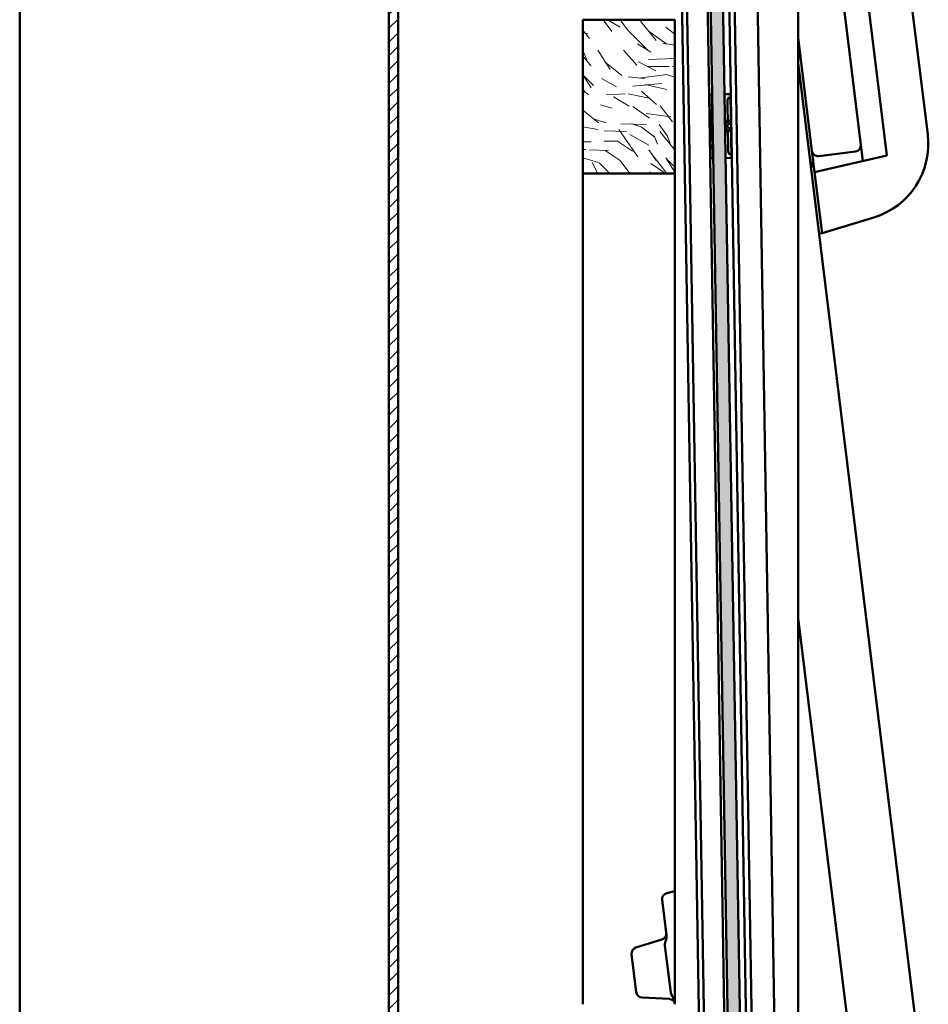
# Model space of a CAD drawing. Header units: millimetres. Extents: x 200 to 13555, y -185 to 8310.
# Tile 86 of 94: x 9039 to 9335, y 5075 to 5395. Entities that reach past the tile are written whole.
import ezdxf

# ---------------------------------------------------------------- set-up
doc = ezdxf.new("R2010")
doc.units = ezdxf.units.MM
doc.header["$LTSCALE"] = 10
doc.layers.add('Schraffur', color=7, linetype='Continuous', lineweight=18)
doc.layers.add('Sichtbare Kanten(DIN)', color=7, linetype='Continuous', lineweight=50)

msp = doc.modelspace()

# ---------------------------------------------------------------- hatches: boundary and pattern name
at = {"layer": 'Schraffur'}
h = msp.add_hatch(dxfattribs=at)
h.set_pattern_fill('ANSI31', color=256, scale=25.4, style=0)
h.set_pattern_definition([(45, (0, 0), (-2.245064, 2.245064), [])])
h.paths.add_polyline_path([(9162.18, 6791.74), (9159.18, 6791.74), (9159.18, 1404.74), (9162.18, 1404.74)])
h = msp.add_hatch(dxfattribs=at)
h.set_pattern_fill('WOOD', color=256, scale=38.232284, angle=120.0002, style=0, pattern_type=2)
h.set_pattern_definition([(115.236175, (-5.6287, -3.2498), (177.1654284, -383.3264295), [4.60378, -455.7747]), (131.310075, (-7.5916, 0.9146), (-109.5750044, 113.3241373), [5.84843, -189.09879]), (165.00018, (-11.452, 5.308), (-33.11008, -19.11625), [4.32549, -49.74326]), (166.847775, (-15.6304, 6.4271), (-764.2771679, 176.79718293), [8.38499, -830.11464]), (132.994775, (-23.7955, 8.335), (238.2662641, -259.7582191), [5.10084, -504.97965]), (120.00018, (-27.274, 12.066), (-52.22631, 13.99383), [9.55807, -28.67421]), (110.538175, (-32.053, 20.3434), (62.4722023, -184.666294), [4.65115, -227.90685]), (114.289175, (-14.5684, -8.411), (138.9338815, -317.1079226), [3.8423, -380.38752]), (120.00018, (-16.15, -4.91), (-52.22631, 13.99383), [5.73484, -32.49744]), (148.300975, (-19.0164, 0.0575), (-408.9399163, 249.51336584), [5.64492, -558.84894]), (172.125175, (-23.8192, 3.0237), (242.0151792, -36.8591237), [8.7183, -427.19607]), (159.289575, (-32.4553, 4.2182), (-280.24770404, 103.07919414), [5.43384, -537.94735]), (126.340375, (-37.538, 6.14), (-186.0400342, 245.7642394), [6.92417, -339.28399]), (108.111175, (-41.6411, 11.7173), (168.293733, -520.88969118), [7.42337, -734.91243]), (113.290175, (-24.8326, -14.3372), (-138.9352785, 317.10738334), [6.5443, -647.8881]), (123.366675, (-27.4201, -8.3261), (-338.97005934, 510.64426826), [6.51073, -644.5619]), (153.69028, (-31.001, -2.889), (71.342558, -47.103841), [6.89244, -130.9559]), (167.489775, (-37.1794, 0.1663), (-555.3717487, 120.821208), [6.22376, -616.15148]), (134.931575, (-43.2554, 1.5144), (-309.6095519, 306.8628788), [5.93526, -587.58814]), (120.00018, (-47.447, 5.716), (-52.22631, 13.99383), [4.58787, -33.64441]), (107.005175, (-49.7412, 9.6895), (-105.8237956, 336.22383805), [5.10084, -504.97965]), (120.00018, (-5.926, 10.264), (-52.22631, 13.99383), [0, -38.23228]), (343.152175, (-13.5688, 12.0321), (-750.28183758, 229.02837693), [8.38499, -830.11464]), (326.56518, (-38.654, -9.514), (52.226285, -13.993844), [3.41961, -82.07018]), (308.130175, (-35.8, -11.3985), (147.807238, -179.5445023), [5.40685, -264.93634]), (276.801175, (-32.4616, -15.6516), (29.3595854, -203.782908), [2.9117, -288.25689]), (146.56528, (-13.569, 12.032), (-52.22631, 13.993753), [4.27448, -81.21531]), (126.709975, (-17.136, 14.3873), (205.15614427, -278.8746325), [6.5443, -647.8881]), (109.875175, (-21.0479, 19.6337), (-225.64183528, 620.21975809), [10.87437, -1076.56376]), (109.695175, (-1.9866, -1.147), (-81.5868811, 217.7770643), [4.27448, -423.17403]), (135.524275, (-3.4272, 2.8775), (309.60804132, -306.8613446), [7.14236, -707.09462]), (162.879075, (-8.5236, 7.8815), (645.830954, -201.03570156), [7.30428, -723.12159]), (154.695375, (-15.5042, 10.0318), (-422.93337675, 197.2867778), [6.04506, -598.46141]), (129.462475, (-20.969, 12.6156), (-128.691264, 146.4341996), [6.97674, -225.58118]), (113.418175, (-25.4034, 18.002), (258.7554123, -601.10392845), [10.00634, -990.62906]), (111.870175, (-10.264, -5.926), (81.5878144, -217.7765745), [5.40685, -264.93634]), (131.310075, (-12.278, -0.908), (-109.5750044, 113.3241373), [5.84843, -189.09879]), (162.510575, (-16.139, 3.4847), (541.37770634, -173.0483246), [6.22376, -616.15148]), (165.00018, (-22.075, 5.355), (-33.11008, -19.11625), [7.02893, -47.03985]), (137.354175, (-28.8644, 7.1743), (380.95017496, -353.9650785), [6.40892, -634.48004]), (116.634175, (-33.5785, 11.5161), (272.754029, -548.87476667), [6.51073, -644.5619]), (102.897175, (-36.4972, 17.336), (-91.82995954, 388.4480969), [5.20016, -514.81682]), (111.254175, (-18.5416, -10.705), (-100.70436996, 250.8864785), [5.02865, -497.83786]), (134.931575, (-20.3645, -6.0185), (-309.6095519, 306.8628788), [5.93526, -587.58814]), (152.005575, (-24.5564, -1.8166), (194.9115112, -108.2016023), [7.21367, -353.46893]), (169.899275, (-30.926, 1.5694), (640.70814946, -115.69925033), [9.49671, -940.17391]), (135.945575, (-40.2755, 3.235), (109.5751244, -113.3241245), [5.5667, -272.76861]), (113.991175, (-44.2762, 7.1057), (-158.05177317, 350.2155638), [7.30428, -723.12159]), (96.801175, (-47.246, 13.779), (-29.3595854, 203.782908), [2.9117, -288.25689]), (110.538175, (-28.4747, -16.44), (62.4722023, -184.666294), [4.65115, -227.90685]), (130.008175, (-30.1064, -12.0844), (-276.4991683, 325.9784999), [6.59992, -653.39355]), (157.405575, (-34.3495, -7.0292), (-579.61371026, 239.26873404), [8.18205, -810.02357]), (149.054775, (-8.7935, 15.2306), (-266.253894, 155.3054733), [3.93624, -389.6902]), (130.784475, (-12.1694, 17.2547), (405.19128495, -472.41373068), [8.17314, -809.1404]), (112.875175, (-17.5083, 23.443), (100.7036961, -250.8867158), [9.24717, -298.99137])])
h.paths.add_polyline_path([(9279.36, 4460.83), (9283.36, 4460.9), (9265.98, 5509.75), (9261.98, 5509.69)])
h = msp.add_hatch(dxfattribs=at)
h.set_pattern_fill('WOOD', color=256, scale=38.232284, angle=135.0002, style=0, pattern_type=2)
h.set_pattern_definition([(130.23621, (-4.5958, -4.596), (270.3410419, -324.4109457), [4.60378, -455.7747]), (146.31011, (-7.5696, -1.0814), (-135.1718214, 81.10253), [5.84843, -189.09879]), (180.0002, (-12.436, 2.163), (-27.034216, -27.034415), [4.32549, -49.74326]), (181.84781, (-16.7613, 2.1627), (-783.99351642, -27.03700174), [8.38499, -830.11464]), (147.99481, (-25.142, 1.8923), (297.3780281, -189.2391434), [5.10084, -504.97965]), (135.0002, (-29.467, 4.596), (-54.06861, -0.0002), [9.55807, -28.67421]), (125.53821, (-36.226, 11.354), (108.138767, -162.2048807), [4.65115, -227.90685]), (129.28921, (-11.895, -11.895), (216.2735595, -270.3438653), [3.8423, -380.38752]), (135.0002, (-14.33, -8.92), (-54.06861, -0.0002), [5.73484, -32.49744]), (163.30101, (-18.3833, -4.8662), (-459.5845204, 135.1696841), [5.64492, -558.84894]), (187.12521, (-23.7902, -3.2442), (243.3085386, 27.0351071), [8.7183, -427.19607]), (174.28961, (-32.4412, -4.3256), (-297.37737023, 27.0332306), [5.43384, -537.94735]), (141.34041, (-37.848, -3.785), (-243.3094554, 189.239173), [6.92417, -339.28399]), (123.11121, (-43.2549, 0.5405), (297.37571694, -459.58300003), [7.42337, -734.91243]), (128.29021, (-20.2757, -20.2758), (-216.27476934, 270.34298276), [6.5443, -647.8881]), (138.36671, (-24.3308, -15.1393), (-459.5846448, 405.5122983), [6.51073, -644.5619]), (168.69031, (-29.197, -10.814), (81.103007, -27.033954), [6.89244, -130.9559]), (182.48981, (-35.9556, -9.4621), (-567.7187284, -27.0368081), [6.22376, -616.15148]), (149.93161, (-42.1735, -9.7325), (-378.4819519, 216.27369945), [5.93526, -587.58814]), (135.0002, (-47.31, -6.76), (-54.06861, -0.0002), [4.58787, -33.64441]), (122.00521, (-50.554, -3.5146), (-189.23925195, 297.377959), [5.10084, -504.97965]), (135.0002, (-8.38, 8.38), (-54.06861, -0.0002), [0, -38.23228]), (358.15221, (-16.2206, 8.1102), (-783.9935263, 27.0367155), [8.38499, -830.11464]), (341.56521, (-34.874, -19.194), (54.06859, 0.000174), [3.41961, -82.07018]), (323.13021, (-31.63, -20.276), (189.2404478, -135.1712277), [5.40685, -264.93634]), (291.80121, (-27.3046, -23.52), (81.1021953, -189.2403043), [2.9117, -288.25689]), (161.56531, (-16.22, 8.11), (-54.06859, -0.00027), [4.27448, -81.21531]), (141.71001, (-20.2758, 9.462), (270.34381666, -216.27372696), [6.5443, -647.8881]), (124.87521, (-25.4123, 13.517), (-378.47829274, 540.68564627), [10.87437, -1076.56376]), (124.69521, (-1.622, -1.622), (-135.1718432, 189.2401694), [4.27448, -423.17403]), (150.52431, (-4.0552, 1.8924), (378.48009573, -216.2726085), [7.14236, -707.09462]), (177.87911, (-10.273, 5.4068), (675.85668273, -27.03181158), [7.30428, -723.12159]), (169.69541, (-17.5723, 5.6771), (-459.5838965, 81.1008998), [6.04506, -598.46141]), (144.46251, (-23.52, 6.7585), (-162.2062413, 108.136726), [6.97674, -225.58118]), (128.41821, (-29.1971, 10.8136), (405.51599466, -513.6507318), [10.00634, -990.62906]), (126.87021, (-8.3806, -8.3807), (135.172618, -189.2394547), [5.40685, -264.93634]), (146.31011, (-11.625, -4.055), (-135.1718214, 81.10253), [5.84843, -189.09879]), (177.51061, (-16.491, -0.811), (567.718927, -27.0326374), [6.22376, -616.15148]), (180.0002, (-22.71, -0.54), (-27.034216, -27.034415), [7.02893, -47.03985]), (152.35421, (-29.7377, -0.5408), (459.5826651, -243.30656906), [6.40892, -634.48004]), (131.63421, (-35.415, 2.433), (405.5196852, -459.5781269), [6.51073, -644.5619]), (117.89721, (-39.7405, 7.299), (-189.2389102, 351.4445907), [5.20016, -514.81682]), (126.25421, (-15.1392, -15.1393), (-162.20728295, 216.27342085), [5.02865, -497.83786]), (149.93161, (-18.113, -11.0841), (-378.4819519, 216.27369945), [5.93526, -587.58814]), (167.00561, (-23.2495, -8.1104), (216.274731, -54.0677785), [7.21367, -353.46893]), (184.89931, (-30.2784, -6.4883), (648.82168507, 54.07097466), [9.49671, -940.17391]), (150.94561, (-39.7404, -7.2994), (135.171934, -81.1024868), [5.5667, -272.76861]), (128.99121, (-44.6066, -4.596), (-243.30892946, 297.3752999), [7.30428, -723.12159]), (111.80121, (-49.2024, 1.081), (-81.1021953, 189.2403043), [2.9117, -288.25689]), (125.53821, (-23.2494, -23.2496), (108.138767, -162.2048807), [4.65115, -227.90685]), (145.00821, (-25.9529, -19.4648), (-351.4472806, 243.307586), [6.59992, -653.39355]), (172.40561, (-31.3597, -15.68), (-621.79120693, 81.10040195), [8.18205, -810.02357]), (164.05481, (-12.436, 12.4357), (-297.3775765, 81.101807), [3.93624, -389.6902]), (145.78451, (-16.2206, 13.5171), (513.65461254, -351.44508724), [8.17314, -809.1404]), (127.87521, (-22.979, 18.113), (162.2066935, -216.2738245), [9.24717, -298.99137])])
h.paths.add_polyline_path([(9252.18, 5394.74), (9222.18, 5394.74), (9222.18, 5344.74), (9252.18, 5344.74)])

# ---------------------------------------------------------------- linework, layer by layer
at = {"layer": 'Sichtbare Kanten(DIN)'}
for p, q in [((9039.18, 6791.74), (9039.18, 1404.74)), ((9159.18, 6791.74), (9159.18, 1404.74)), ((9162.18, 1404.74), (9162.18, 6791.74)), ((9321.06, 5350.62), (9289, 5611.74)), ((9303.11, 5611.74), (9334.33, 5357.44)), ((9269.82, 4475.23), (9252.65, 5511.38)), ((9261.98, 5509.69), (9279.36, 4460.83)), ((9283.36, 4460.9), (9265.98, 5509.75)), ((9287.16, 4460.96), (9269.82, 5507.35)), ((9294.57, 4461.08), (9277.22, 5508.24)), ((9292.18, 5508.31), (9292.18, 4605.76)), ((9293.58, 5508.83), (9312.58, 5354.09)), ((9278.17, 4471.91), (9261.08, 5503.89)), ((9285.36, 4460.93), (9268.12, 5501.29)), ((9271.45, 4473.4), (9254.45, 5499.56)), ((9252.18, 5394.74), (9222.18, 5394.74)), ((9222.18, 5394.74), (9222.18, 5344.74)), ((9252.18, 5344.74), (9252.18, 5394.74)), ((9296.7, 5352.14), (9292.18, 5388.97)), ((9334.33, 5037.44), (9292.18, 5380.77)), ((9263.39, 5370.45), (9264.29, 5370.47)), ((9263.39, 5370.45), (9263.39, 5370.11)), ((9263.39, 5370.11), (9263.41, 5369.23)), ((9268.29, 5370.53), (9270.19, 5370.56)), ((9270.19, 5370.23), (9270.19, 5370.56)), ((9270.21, 5369.34), (9270.19, 5370.23)), ((9263.44, 5367.17), (9263.41, 5369.23)), ((9264.03, 5367.18), (9263.44, 5367.17)), ((9263.48, 5364.69), (9263.44, 5367.17)), ((9264.03, 5367.18), (9264.24, 5367.18)), ((9264.24, 5367.18), (9264.28, 5365.06)), ((9269.23, 5367.88), (9269.28, 5365.06)), ((9269.61, 5369.33), (9270.21, 5369.34)), ((9270.21, 5369.34), (9270.28, 5364.85)), ((9263.53, 5362.07), (9263.48, 5364.69)), ((9264.28, 5365), (9264.28, 5365.06)), ((9264.33, 5362.09), (9264.28, 5365)), ((9269.28, 5365.06), (9269.28, 5364.87)), ((9269.31, 5362.96), (9269.28, 5364.87)), ((9270.28, 5364.85), (9270.28, 5364.64)), ((9270.31, 5362.86), (9270.28, 5364.64)), ((9263.53, 5362.07), (9263.59, 5358.07)), ((9264.13, 5362.08), (9264.19, 5358.08)), ((9264.33, 5362.09), (9264.39, 5358.09)), ((9269.05, 5361.96), (9268.44, 5361.48)), ((9268.45, 5360.73), (9270.32, 5362.19)), ((9269.11, 5360.24), (9269.11, 5360.09)), ((9269.15, 5360.32), (9270.26, 5361.19)), ((9269.15, 5360.01), (9270.29, 5359.18)), ((9269.33, 5362.02), (9269.23, 5362.02)), ((9269.32, 5362.65), (9269.31, 5362.96)), ((9269.34, 5361.47), (9269.32, 5362.65)), ((9270.31, 5362.86), (9270.32, 5362.75)), ((9270.32, 5362.75), (9270.32, 5362.19)), ((9270.32, 5362.19), (9270.32, 5362.19)), ((9270.33, 5362.11), (9270.32, 5362.19)), ((9270.34, 5361.35), (9270.33, 5362.11)), ((9263.59, 5358.07), (9263.64, 5355.46)), ((9264.39, 5358.09), (9264.44, 5355.17)), ((9268.47, 5359.58), (9270.39, 5358.19)), ((9269.11, 5358.37), (9268.48, 5358.83)), ((9269.39, 5358.32), (9269.29, 5358.32)), ((9269.38, 5358.87), (9269.4, 5357.69)), ((9269.4, 5357.69), (9269.4, 5357.38)), ((9269.4, 5357.38), (9269.44, 5355.47)), ((9270.38, 5359.02), (9270.39, 5358.26)), ((9270.39, 5358.26), (9270.39, 5358.19)), ((9270.39, 5358.18), (9270.39, 5358.19)), ((9270.4, 5357.62), (9270.39, 5358.18)), ((9270.4, 5357.51), (9270.4, 5357.62)), ((9270.4, 5357.51), (9270.43, 5355.73)), ((9263.64, 5355.46), (9263.68, 5352.98)), ((9264.44, 5355.17), (9264.44, 5355.11)), ((9264.48, 5352.99), (9264.44, 5355.11)), ((9269.44, 5355.28), (9269.44, 5355.47)), ((9269.49, 5352.46), (9269.44, 5355.28)), ((9270.43, 5355.52), (9270.43, 5355.73)), ((9270.51, 5351.03), (9270.43, 5355.52)), ((9312.58, 5354.09), (9313.23, 5348.81)), ((9264.26, 5352.99), (9263.68, 5352.98)), ((9263.68, 5352.98), (9263.71, 5350.92)), ((9263.72, 5350.03), (9263.71, 5350.92)), ((9264.26, 5352.99), (9264.48, 5352.99)), ((9269.91, 5351.02), (9270.51, 5351.03)), ((9270.51, 5351.03), (9270.52, 5350.14)), ((9297.55, 5345.19), (9296.7, 5352.14)), ((9297.55, 5345.19), (9321.06, 5350.62)), ((9310.84, 5351.86), (9298.93, 5350.4)), ((9263.73, 5349.7), (9263.72, 5350.03)), ((9263.73, 5349.7), (9264.63, 5349.71)), ((9268.63, 5349.78), (9270.53, 5349.81)), ((9270.52, 5350.14), (9270.53, 5349.81)), ((9222.18, 5344.74), (9222.18, 5074.74)), ((9222.18, 5344.74), (9252.18, 5344.74)), ((9252.18, 5344.74), (9252.18, 5074.74)), ((9299.99, 5325.34), (9297.55, 5345.19)), ((9316.83, 5330.49), (9299.99, 5325.34)), ((9299, 5325.22), (9299.99, 5325.34)), ((9292.18, 5200.25), (9312.58, 5034.09)), ((9249.54, 5110.87), (9252.18, 5111.48)), ((9249.41, 5097.22), (9248.01, 5108.68)), ((9247.93, 5095.76), (9239.49, 5093.18)), ((9250.79, 5078.54), (9248.9, 5093.9)), ((9238.09, 5091.03), (9239.6, 5078.71)), ((9241.48, 5076.95), (9250.3, 5076.49)), ((9252.18, 5074.74), (9252.09, 5075.44))]:
    msp.add_line(p, q, dxfattribs=at)
for centre, radius, start, end in [((9269.21, 5360.24), 0.1, 127.8192, 180.9493), ((9269.21, 5360.09), 0.1, 180.9493, 234.0794), ((9269.24, 5361.47), 0.1, 307.8192, 0.9492), ((9270.14, 5361.34), 0.2, 307.8192, 0.9493), ((9269.28, 5358.87), 0.1, 0.9493, 54.0794), ((9270.18, 5359.02), 0.2, 0.9493, 54.0794), ((9309.52, 5354.4), 25, 287, 7), ((9310.59, 5353.85), 2, 277, 7), ((9298.68, 5352.38), 2, 187, 277), ((9249.99, 5108.92), 2, 103, 187), ((9247.34, 5097.68), 2, 287, 7), ((9240.07, 5091.27), 2, 107, 187), ((9241.58, 5078.95), 2, 187, 267), ((9250.19, 5074.49), 2, 7.0384, 87)]:
    msp.add_arc(centre, radius, start, end, dxfattribs=at)
for points in [[(9263.39, 5370.45), (9263.39, 5370.45), (9263.39, 5370.45), (9263.39, 5370.45)], [(9263.73, 5349.7), (9263.73, 5349.7), (9263.73, 5349.7), (9263.73, 5349.7)]]:
    msp.add_open_spline(points, degree=3, dxfattribs=at)
for points, knots in [([(9270.19, 5370.56), (9270.19, 5370.56), (9270.19, 5370.56), (9270.19, 5370.56), (9270.19, 5370.56), (9270.19, 5370.56)], [0.051784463, 0.051784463, 0.051784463, 0.051784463, 0.051944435, 0.051944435, 0.053240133, 0.053240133, 0.053240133, 0.053240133]), ([(9269.61, 5369.33), (9269.6, 5369.33), (9269.6, 5369.33), (9269.58, 5369.33), (9269.57, 5369.33), (9269.54, 5369.31), (9269.52, 5369.3), (9269.48, 5369.27), (9269.45, 5369.24), (9269.4, 5369.15), (9269.36, 5369.07), (9269.28, 5368.78), (9269.24, 5368.53), (9269.23, 5368.11), (9269.23, 5368), (9269.23, 5367.88)], [0.6953655, 0.6953655, 0.6953655, 0.6953655, 0.6979311, 0.6979311, 0.7087699, 0.7087699, 0.7238137, 0.7238137, 0.7523735, 0.7523735, 0.8133817, 0.8133817, 0.925447, 0.925447, 0.9641924, 0.9641924, 0.9641924, 0.9641924]), ([(9264.13, 5362.08), (9264.12, 5362.32), (9264.12, 5362.57), (9264.12, 5362.81), (9264.12, 5363.05), (9264.13, 5363.29), (9264.14, 5363.53), (9264.14, 5363.56), (9264.14, 5363.59), (9264.14, 5363.63), (9264.14, 5363.83), (9264.15, 5364.03), (9264.16, 5364.23), (9264.16, 5364.27), (9264.16, 5364.31), (9264.17, 5364.34), (9264.18, 5364.54), (9264.19, 5364.72), (9264.2, 5364.9)], [0, 0, 0, 0, 0.253436, 0.253436, 0.253436, 0.505456, 0.505456, 0.505456, 0.539367, 0.539367, 0.539367, 0.752782, 0.752782, 0.752782, 0.793105, 0.793105, 0.793105, 1, 1, 1, 1]), ([(9269.05, 5361.96), (9269.07, 5361.97), (9269.1, 5361.99), (9269.17, 5362.02), (9269.2, 5362.02), (9269.23, 5362.02)], [0, 0, 0, 0, 0.00840513, 0.00840513, 0.01681096, 0.01681096, 0.01681096, 0.01681096]), ([(9264.19, 5358.08), (9264.2, 5357.84), (9264.2, 5357.6), (9264.21, 5357.36), (9264.22, 5357.12), (9264.23, 5356.88), (9264.25, 5356.64), (9264.25, 5356.61), (9264.25, 5356.57), (9264.26, 5356.54), (9264.27, 5356.34), (9264.28, 5356.13), (9264.3, 5355.94), (9264.3, 5355.9), (9264.3, 5355.86), (9264.31, 5355.82), (9264.32, 5355.63), (9264.34, 5355.45), (9264.36, 5355.27)], [0, 0, 0, 0, 0.253436, 0.253436, 0.253436, 0.505456, 0.505456, 0.505456, 0.539367, 0.539367, 0.539367, 0.752782, 0.752782, 0.752782, 0.793105, 0.793105, 0.793105, 1, 1, 1, 1]), ([(9269.11, 5358.37), (9269.13, 5358.36), (9269.16, 5358.34), (9269.23, 5358.32), (9269.26, 5358.32), (9269.29, 5358.32)], [0, 0, 0, 0, 0.00840513, 0.00840513, 0.01681096, 0.01681096, 0.01681096, 0.01681096]), ([(9269.91, 5351.02), (9269.91, 5351.02), (9269.9, 5351.02), (9269.88, 5351.02), (9269.87, 5351.02), (9269.84, 5351.03), (9269.82, 5351.05), (9269.78, 5351.08), (9269.75, 5351.11), (9269.69, 5351.2), (9269.66, 5351.28), (9269.56, 5351.56), (9269.52, 5351.81), (9269.49, 5352.23), (9269.49, 5352.34), (9269.49, 5352.46)], [0.6953655, 0.6953655, 0.6953655, 0.6953655, 0.6979311, 0.6979311, 0.7087699, 0.7087699, 0.7238137, 0.7238137, 0.7523735, 0.7523735, 0.8133817, 0.8133817, 0.925447, 0.925447, 0.9641924, 0.9641924, 0.9641924, 0.9641924]), ([(9270.53, 5349.81), (9270.53, 5349.81), (9270.53, 5349.81), (9270.53, 5349.81), (9270.53, 5349.81), (9270.53, 5349.81)], [0.051784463, 0.051784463, 0.051784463, 0.051784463, 0.051944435, 0.051944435, 0.053240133, 0.053240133, 0.053240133, 0.053240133]), ([(9297, 5349.66), (9297.08, 5349.05), (9297.04, 5348.43), (9296.78, 5347.39), (9296.61, 5346.97), (9296.38, 5346.56)], [-0.005318, -0.005318, -0.005318, -0.005318, 0.59938, 0.59938, 1.030313, 1.030313, 1.030313, 1.030313]), ([(9248.9, 5093.9), (9248.9, 5093.97), (9248.89, 5094.04), (9248.89, 5094.2), (9248.9, 5094.28), (9248.94, 5094.53), (9248.98, 5094.7), (9249.13, 5095.23), (9249.27, 5095.61), (9249.42, 5096.37), (9249.47, 5096.78), (9249.41, 5097.22)], [-0.4811953, -0.4811953, -0.4811953, -0.4811953, -0.4419361, -0.4419361, -0.398696, -0.398696, -0.3072531, -0.3072531, -0.1329986, -0.1329986, 0, 0, 0, 0]), ([(9252.09, 5075.44), (9252.04, 5075.88), (9251.88, 5076.27), (9251.54, 5076.99), (9251.31, 5077.33), (9251.03, 5077.83), (9250.95, 5077.99), (9250.84, 5078.28), (9250.81, 5078.41), (9250.79, 5078.54)], [-0.2664743, -0.2664743, -0.2664743, -0.2664743, -0.1917896, -0.1917896, -0.093071, -0.093071, -0.0392484, -0.0392484, 0, 0, 0, 0])]:
    msp.add_open_spline(points, degree=3, knots=knots, dxfattribs=at)

doc.saveas('drawing.dxf')
